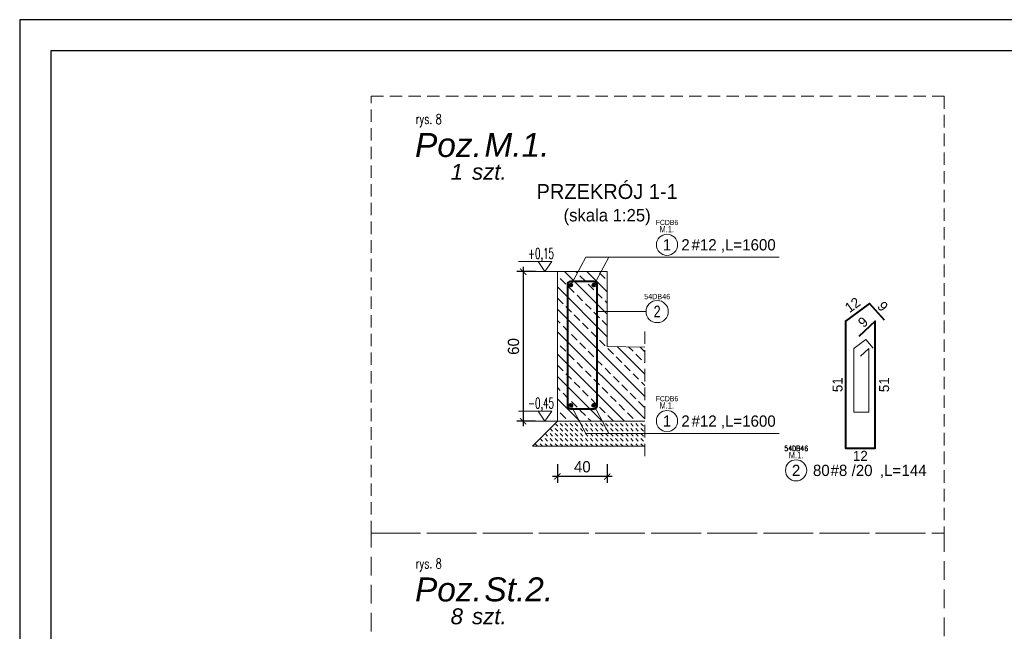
# Model space of a CAD drawing. Header units: millimetres. Extents: x 219841 to 236232, y -126388 to -112129.
# Tile 27 of 30: x 233292 to 234082, y -112619 to -112129. Entities that reach past the tile are written whole.
import ezdxf
from ezdxf.enums import TextEntityAlignment as Align
from ezdxf.lldxf.tags import DXFTag

# ---------------------------------------------------------------- set-up
doc = ezdxf.new("R2010")
doc.units = ezdxf.units.MM
doc.linetypes.add('DASHED2', pattern=[0.375, 0.25, -0.125])
doc.layers.add('-Linie pomocnicze', color=251, linetype='Continuous', lineweight=5, plot=False)
for name, color, linetype, lineweight in [('A-KOTE', 30, 'Continuous', 13), ('A-NAD', 21, 'DASHDOT', 15), ('A-WIDOKOWA', 7, 'Continuous', 25), ('K_HATCH', 8, 'Continuous', 9), ('K_OPIS', 5, 'Continuous', 13), ('K_WYMIARY', 8, 'Continuous', 5), ('Opis', 41, 'Continuous', 9), ('Pret-Opis', 140, 'Continuous', 5), ('tekst', 31, 'Continuous', 9), ('widokowa', 151, 'Continuous', 18), ('Wymiarowanie', 2, 'Continuous', 9), ('Zbrojenie dołem', 1, 'Continuous', 40)]:
    doc.layers.add(name, color=color, linetype=linetype, lineweight=lineweight)
doc.styles.add('ARAIAL2', font='ariali.ttf', dxfattribs={"height": 16})
doc.styles.add('Arial', font='GOTHIC.TTF')
doc.styles.add('arial9', font='ariali.ttf', dxfattribs={"height": 16})
doc.styles.add('BA_OPISY_1-100', font='romans.shx', dxfattribs={"width": 0.6, "height": 25})
doc.styles.add('ROMANS', font='GOTHIC.TTF')
doc.styles.add('Romans13', font='romans.shx', dxfattribs={"width": 0.7, "height": 13})
doc.styles.add('SIMPLEX', font='GOTHIC.TTF')
doc.styles.get("Standard").update_dxf_attribs({"font": 'GOTHIC.TTF'})
doc.styles.add('Wykaz_opis_pozycji', font='simplex.shx', dxfattribs={"width": 0.8})
tags = doc.linetypes.add('DASHDOT', pattern=[25.4, 12.7, -6.35, 0, -6.35]).pattern_tags.tags
tags[10:11] = [DXFTag(74, 4), DXFTag(75, 0), DXFTag(340, '0'), DXFTag(46, 1.0), DXFTag(50, 0.0), DXFTag(44, 0.0), DXFTag(45, 0.0)]
tags[8:9] = [DXFTag(74, 4), DXFTag(75, 0), DXFTag(340, '0'), DXFTag(46, 1.0), DXFTag(50, 0.0), DXFTag(44, 0.0), DXFTag(45, 0.0)]
tags[6:7] = [DXFTag(74, 4), DXFTag(75, 0), DXFTag(340, '0'), DXFTag(46, 1.0), DXFTag(50, 0.0), DXFTag(44, 0.0), DXFTag(45, 0.0)]
tags[4:5] = [DXFTag(74, 4), DXFTag(75, 0), DXFTag(340, '0'), DXFTag(46, 1.0), DXFTag(50, 0.0), DXFTag(44, 0.0), DXFTag(45, 0.0)]
tags = doc.linetypes.add('HIDDEN2', pattern=[4.7625, 3.175, -1.5875]).pattern_tags.tags
tags[6:7] = [DXFTag(74, 4), DXFTag(75, 0), DXFTag(340, '0'), DXFTag(46, 1.0), DXFTag(50, 0.0), DXFTag(44, 0.0), DXFTag(45, 0.0)]
tags[4:5] = [DXFTag(74, 4), DXFTag(75, 0), DXFTag(340, '0'), DXFTag(46, 1.0), DXFTag(50, 0.0), DXFTag(44, 0.0), DXFTag(45, 0.0)]
doc.dimstyles.new('A1_DlugoscPreta_Szczegoly', dxfattribs={"dimtxt": 4, "dimasz": 5, "dimexe": 0, "dimexo": 2, "dimgap": 2, "dimtad": 2, "dimdec": 0, "dimrnd": 1, "dimzin": 9, "dimdsep": 46, "dimtxsty": 'Arial', "dimblk": 'NONE', "dimcen": 0, "dimse1": 1, "dimse2": 1, "dimsd1": 1, "dimsd2": 1, "dimclrd": 8, "dimclre": 30, "dimclrt": 5, "dimadec": 0, "dimazin": 0, "dimtfac": 1, "dimtdec": 0, "dimtix": 1, "dimtmove": 2, "dimatfit": 3, "dimldrblk": 'CLOSED', "dimfxl": 1, "dimtvp": 1.111111, "dimtolj": 1, "dimtzin": 1, "dimarcsym": 0})
doc.dimstyles.new('Radek 50 dokładny', dxfattribs={"dimtxt": 9, "dimasz": 5, "dimexe": 5, "dimexo": 5, "dimgap": 3, "dimtad": 1, "dimdec": 1, "dimrnd": 0.5, "dimlunit": 6, "dimtxsty": 'ROMANS', "dimblk": 'ARCHTICK', "dimcen": 5, "dimdle": 4, "dimclrd": 256, "dimclrt": 2, "dimadec": 0, "dimazin": 0, "dimtfac": 1, "dimtdec": 1, "dimtix": 1, "dimtmove": 1, "dimatfit": 0, "dimldrblk": 'DOTSMALL', "dimfxl": 10, "dimfxlon": 1, "dimarcsym": 0})

# ---------------------------------------------------------------- blocks, each defined once
blk = doc.blocks.new('*D197')
at = {"layer": 'Defpoints', "color": 0}
for p in [(233973.35, -112356.91), (233974.1, -112356.24), (233986.08, -112369.68)]:
    blk.add_point(p, dxfattribs=at)
at = {"layer": 'K_OPIS', "color": 5, "insert": (233984.56, -112358.58), "char_height": 8, "attachment_point": 5, "rotation": 311.71077, "style": 'Arial'}
blk.add_mtext('\\A1;9', dxfattribs=at)
blk = doc.blocks.new('_CLOSED')
at = {"color": 0, "linetype": 'ByBlock', "ltscale": 20}
for p, q in [((-1, 0.17), (0, 0)), ((-1, 0.17), (-1, -0.17)), ((0, 0), (-1, -0.17)), ((0, 0), (-1, 0))]:
    blk.add_line(p, q, dxfattribs=at)
blk = doc.blocks.new('_None')
blk = doc.blocks.new('*D198')
at = {"layer": 'Defpoints', "color": 0}
for p in [(233974.1, -112356.24), (233954.73, -112370.41), (233955.32, -112371.22)]:
    blk.add_point(p, dxfattribs=at)
at = {"layer": 'K_OPIS', "color": 5, "insert": (233960.42, -112357.38), "char_height": 8, "attachment_point": 5, "rotation": 36.19476, "style": 'Arial'}
blk.add_mtext('\\A1;12', dxfattribs=at)
blk = doc.blocks.new('*D199')
at = {"layer": 'Defpoints', "color": 0}
for p in [(233954.73, -112370.41), (233954.73, -112472.41), (233955.73, -112472.41)]:
    blk.add_point(p, dxfattribs=at)
at = {"layer": 'K_OPIS', "color": 5, "insert": (233948.42, -112421.41), "char_height": 8, "attachment_point": 5, "rotation": 90, "style": 'Arial'}
blk.add_mtext('\\A1;51', dxfattribs=at)
blk = doc.blocks.new('*D200')
at = {"layer": 'Defpoints', "color": 0}
for p in [(233954.73, -112472.41), (233978.66, -112471.41), (233978.66, -112472.41)]:
    blk.add_point(p, dxfattribs=at)
at = {"layer": 'K_OPIS', "color": 5, "insert": (233966.69, -112478.46), "char_height": 8, "attachment_point": 5, "style": 'Arial'}
blk.add_mtext('\\A1;12', dxfattribs=at)
blk = doc.blocks.new('*D201')
at = {"layer": 'Defpoints', "color": 0}
for p in [(233977.66, -112370.41), (233978.66, -112370.41), (233978.66, -112472.41)]:
    blk.add_point(p, dxfattribs=at)
at = {"layer": 'K_OPIS', "color": 5, "insert": (233985.78, -112421.41), "char_height": 8, "attachment_point": 5, "rotation": 90, "style": 'Arial'}
blk.add_mtext('\\A1;51', dxfattribs=at)
blk = doc.blocks.new('*D202')
at = {"layer": 'Defpoints', "color": 0}
for p in [(233978.66, -112370.41), (233965.46, -112382.66), (233966.14, -112383.39)]:
    blk.add_point(p, dxfattribs=at)
at = {"layer": 'K_OPIS', "color": 5, "insert": (233968.79, -112371.18), "char_height": 8, "attachment_point": 5, "rotation": 42.8592, "style": 'Arial'}
blk.add_mtext('\\A1;9', dxfattribs=at)
blk = doc.blocks.new('_ArchTick')
at = {"layer": 'Wymiarowanie', "color": 0, "const_width": 0.15}
blk.add_lwpolyline([(-0.5, -0.5), (0.5, 0.5)], dxfattribs=at)
blk = doc.blocks.new('*D203')
at = {"layer": 'Defpoints', "color": 0}
for p in [(233768.74, -112330.71), (233696.25, -112450.71), (233728.81, -112450.71)]:
    blk.add_point(p, dxfattribs=at)
at = {"layer": 'K_WYMIARY', "lineweight": -2}
blk.add_line((233696.25, -112326.71), (233696.25, -112454.71), dxfattribs=at)
at = {"layer": 'K_WYMIARY', "color": 0, "lineweight": -2}
for p, q in [((233706.25, -112330.71), (233691.25, -112330.71)), ((233706.25, -112450.71), (233691.25, -112450.71))]:
    blk.add_line(p, q, dxfattribs=at)
at = {"layer": 'K_WYMIARY', "lineweight": -2, "xscale": 5, "yscale": 5, "zscale": 5}
for p, rotation in [((233696.25, -112330.71), 90), ((233696.25, -112450.71), 270)]:
    blk.add_blockref('_ArchTick', p, dxfattribs=dict(at, rotation=rotation))
at = {"layer": 'K_WYMIARY', "color": 2, "insert": (233688.52, -112390.71), "char_height": 9, "attachment_point": 5, "rotation": 90, "style": 'ROMANS'}
blk.add_mtext('60', dxfattribs=at)
blk = doc.blocks.new('_DotSmall')
at = {"color": 0, "linetype": 'ByBlock', "const_width": 12.7}
blk.add_lwpolyline([(-1.5875, 0, 1), (1.5875, 0, 1)], format="xyb", close=True, dxfattribs=at)
blk = doc.blocks.new('*D204')
at = {"layer": 'Defpoints', "color": 0}
for p in [(233723.73, -112330.71), (233763.65, -112330.71), (233723.73, -112495)]:
    blk.add_point(p, dxfattribs=at)
at = {"layer": 'K_WYMIARY', "color": 0, "lineweight": -2}
for p, q in [((233723.73, -112485), (233723.73, -112500)), ((233763.65, -112485), (233763.65, -112500))]:
    blk.add_line(p, q, dxfattribs=at)
at = {"layer": 'K_WYMIARY', "lineweight": -2}
blk.add_line((233767.65, -112495), (233719.73, -112495), dxfattribs=at)
at = {"layer": 'K_WYMIARY', "lineweight": -2, "xscale": 5, "yscale": 5, "zscale": 5, "rotation": 180}
blk.add_blockref('_ArchTick', (233723.73, -112495), dxfattribs=at)
at = {"layer": 'K_WYMIARY', "lineweight": -2, "xscale": 5, "yscale": 5, "zscale": 5}
blk.add_blockref('_ArchTick', (233763.65, -112495), dxfattribs=at)
at = {"layer": 'K_WYMIARY', "color": 2, "insert": (233743.69, -112487.27), "char_height": 9, "attachment_point": 5, "style": 'ROMANS'}
blk.add_mtext('40', dxfattribs=at)
blk = doc.blocks.new('FINISHING LEVEL 1')
at = {"color": 0, "linetype": 'Continuous'}
blk.add_line((-8, 12), (31.4, 12), dxfattribs=at)
blk.add_lwpolyline([(-8, 12), (0, 0), (8, 12)], dxfattribs=at)
at = {"color": 0, "style": 'BA_OPISY_1-100', "width": 0.6}
blk.add_attdef('FINISHING_LEVEL:', (-7.7, 15.3), '', height=12.5, dxfattribs=at)
blk = doc.blocks.new('MF_CAD_SZCZEGOLY_OPIS_PRETA_1P_v2')
at = {"color": 7}
blk.add_circle((-6.59, 0), 6.59, dxfattribs=at)
at = {"color": 0, "style": 'ROMANS', "width": 0.8, "flags": 4}
blk.add_attdef('ILOSC_PRETOW', text='', height=7, dxfattribs=at).set_placement((8.8, 0), align=Align.MIDDLE_RIGHT)
blk.add_attdef('NUMER_PRETA', text='', height=7, dxfattribs=at).set_placement((-6.59, 0), align=Align.MIDDLE_CENTER)
blk.add_attdef('SREDNICA_PRETA', text='', height=7, dxfattribs=at).set_placement((9.31, 0), align=Align.MIDDLE_LEFT)
blk.add_attdef('DLUGOSC_PRETA', text='', height=7, dxfattribs=at).set_placement((26.9, 3.5), align=Align.TOP_LEFT)
at = {"layer": 'Defpoints', "color": 30, "style": 'ROMANS', "width": 0.8, "flags": 4}
blk.add_attdef('IDENTYFIKATOR', text='', height=3.2, dxfattribs=at).set_placement((-6.59, 13.92), align=Align.MIDDLE_CENTER)
blk.add_attdef('POZYCJA', text='', height=4, dxfattribs=at).set_placement((-6.7, 7.69), align=Align.CENTER)
blk = doc.blocks.new('MF_L')
at = {"color": 0, "insert": (0, 0), "char_height": 7, "attachment_point": 7, "style": 'Arial'}
blk.add_mtext(',L=', dxfattribs=at)
blk = doc.blocks.new('*U208')
at = {"color": 7}
blk.add_circle((-9.17, 0), 6.59, dxfattribs=at)
at = {"color": 0}
blk.add_blockref('MF_L', (42.87, -4.83), dxfattribs=at)
at = {"color": 0, "style": 'ROMANS', "width": 0.8, "flags": 4}
blk.add_attdef('ILOSC_PRETOW', text='', height=7, dxfattribs=at).set_placement((11.75, 0), align=Align.MIDDLE_RIGHT)
blk.add_attdef('NUMER_PRETA', text='', height=7, dxfattribs=at).set_placement((-9.17, 0), align=Align.MIDDLE_CENTER)
blk.add_attdef('SREDNICA_PRETA', text='', height=7, dxfattribs=at).set_placement((12.27, 0), align=Align.MIDDLE_LEFT)
for tag, p in [('ROZSTAW_PRETA', (25.36, 3.5)), ('DLUGOSC_PRETA', (56.38, 3.5))]:
    blk.add_attdef(tag, text='', height=7, dxfattribs=at).set_placement(p, align=Align.TOP_LEFT)
at = {"layer": 'Defpoints', "color": 30, "style": 'ROMANS', "width": 0.8, "flags": 4}
blk.add_attdef('IDENTYFIKATOR', text='', height=3.2, dxfattribs=at).set_placement((-9.1, 13.68), align=Align.MIDDLE_CENTER)
blk.add_attdef('POZYCJA', text='', height=4, dxfattribs=at).set_placement((-9.17, 7.49), align=Align.CENTER)
blk = doc.blocks.new('MF_CAD_OPIS_POZYCJI')
at = {"color": 0, "ltscale": 20, "attachment_point": 1, "style": 'ROMANS'}
for s, insert, char_height in [('{\\fArial|b0|i1|c238|p34;P\\fArial|b0|i1|c0|p34;o\\fArial|b0|i1|c238|p34;z\\fArial|b0|i1|c0|p34;.}', (-0.27, -0.07), 12), ('{\\fArial|b0|i1|c238|p34;szt.}', (28.28, -15.48), 8)]:
    blk.add_mtext_dynamic_manual_height_columns(s, width=13.265, gutter_width=100, heights=[0], dxfattribs=dict(at, insert=insert, char_height=char_height))
at = {"color": 0, "ltscale": 20, "style": 'arial9'}
blk.add_attdef('NAZWA_POZYCJI', (34.51, -12), '', height=12, dxfattribs=at)
at = {"color": 0, "ltscale": 20, "style": 'ARAIAL2'}
blk.add_attdef('ILOSC_ELEM', text='', height=8, dxfattribs=at).set_placement((23.8, -23.53), align=Align.RIGHT)
at = {"layer": 'Defpoints', "color": 30, "ltscale": 20, "insert": (0, 9.52), "char_height": 5, "width": 15.9753, "attachment_point": 1, "style": 'Romans13'}
blk.add_mtext('rys.', dxfattribs=at)
at = {"layer": 'Defpoints', "color": 30, "ltscale": 20, "style": 'Romans13', "width": 0.7}
blk.add_attdef('RYSUNEK', (10.09, 4.39), '', height=5, dxfattribs=at)
blk = doc.blocks.new('MF_CAD_OPIS_PRETA_KROTKI')
at = {"color": 7}
blk.add_circle((0, 0), 6.59, dxfattribs=at)
at = {"color": 0, "style": 'ROMANS', "width": 0.8, "flags": 12}
blk.add_attdef('NUMER_PRETA', text='', height=7, dxfattribs=at).set_placement((0, 0), align=Align.MIDDLE_CENTER)
at = {"layer": 'Defpoints', "color": 30, "style": 'ROMANS', "width": 0.8, "flags": 4}
blk.add_attdef('IDENTYFIKATOR', text='', height=3.2, dxfattribs=at).set_placement((0, 8.91), align=Align.MIDDLE_CENTER)

msp = doc.modelspace()

# ---------------------------------------------------------------- hatches: boundary and pattern name
at = {"layer": 'K_HATCH'}
h = msp.add_hatch(dxfattribs=at)
h.set_pattern_fill('ANSI33', color=256, scale=2, angle=90, style=2)
h.set_pattern_definition([(135, (233723.726, -112450.71), (-8.9803, -8.9803), []), (135, (233723.726, -112441.73), (-8.9803, -8.9803), [6.35, -3.175])])
h.paths.add_polyline_path([(233793.73, -112450.71), (233793.73, -112391.34), (233763.73, -112390.71), (233763.65, -112330.71), (233723.73, -112330.71), (233723.73, -112450.71)])
h.paths.add_polyline_path([(233731.73, -112440.71), (233731.73, -112338.71), (233755.65, -112338.71), (233755.65, -112440.71)], flags=16)
h.paths.add_polyline_path([(233731.73, -112338.71), (233731.73, -112440.71), (233755.65, -112440.71), (233755.65, -112338.71)], flags=0)
h = msp.add_hatch(dxfattribs=at)
h.set_pattern_fill('DASH', color=256, scale=0.9, angle=135, style=0)
h.set_pattern_definition([(135, (233703.7263, -112470.7098), (-4.041115, 4e-16), [2.8575, -2.8575])])
h.paths.add_polyline_path([(233703.73, -112470.71), (233723.73, -112450.71), (233793.73, -112450.71), (233793.73, -112470.71)])
at = {"layer": 'Zbrojenie dołem'}
h = msp.add_hatch(color=256, dxfattribs=at)
h.dxf.hatch_style = 1
h.paths.add_polyline_path([(233735.73, -112341.51, 1), (233733.33, -112341.51, 1)])
h = msp.add_hatch(color=256, dxfattribs=at)
h.dxf.hatch_style = 1
h.paths.add_polyline_path([(233751.65, -112341.51, -1), (233754.05, -112341.51, -1)])
h = msp.add_hatch(color=256, dxfattribs=at)
h.dxf.hatch_style = 1
h.paths.add_polyline_path([(233735.73, -112437.91, -1), (233733.33, -112437.91, -1)])
h = msp.add_hatch(color=256, dxfattribs=at)
h.dxf.hatch_style = 1
h.paths.add_polyline_path([(233751.65, -112437.91, 1), (233754.05, -112437.91, 1)])

# ---------------------------------------------------------------- linework, layer by layer
at = {"layer": '-Linie pomocnicze'}
msp.add_lwpolyline([(233977.07, -112391.96), (233971.08, -112385.24), (233961.4, -112392.33), (233961.4, -112443.33), (233973.36, -112443.33), (233973.36, -112392.33), (233966.76, -112398.45)], dxfattribs=at)
at = {"layer": 'A-NAD', "linetype": 'DASHED2', "ltscale": 40}
msp.add_lwpolyline([(233574.29, -112190.02), (234033.91, -112190.02), (234033.91, -112540.53), (233574.29, -112540.53)], close=True, dxfattribs=at)
msp.add_lwpolyline([(233793.73, -112378.71), (233793.73, -112482.71)], dxfattribs=at)
at = {"layer": 'A-NAD', "linetype": 'DASHED2', "ltscale": 60}
msp.add_lwpolyline([(233574.29, -112540.53), (234033.91, -112540.53), (234033.91, -113024.35), (233574.29, -113024.35)], close=True, dxfattribs=at)
at = {"layer": 'A-WIDOKOWA'}
msp.add_lwpolyline([(233317.48, -113588.6), (235367.48, -113588.6), (235367.48, -112153.6), (233317.48, -112153.6)], close=True, dxfattribs=at)
at = {"layer": 'Defpoints'}
msp.add_lwpolyline([(233292.48, -113613.6), (235392.48, -113613.6), (235392.48, -112128.6), (233292.48, -112128.6)], close=True, dxfattribs=at)
at = {"layer": 'Opis', "linetype": 'HIDDEN2', "ltscale": 2}
for p, q in [((233723.73, -112330.71), (233703.73, -112330.71)), ((233723.73, -112450.71), (233703.73, -112450.71))]:
    msp.add_line(p, q, dxfattribs=at)
at = {"layer": 'Opis', "ltscale": 2}
msp.add_lwpolyline([(233723.73, -112450.71), (233703.73, -112470.71), (233793.73, -112470.71)], dxfattribs=at)
at = {"layer": 'tekst', "ltscale": 70}
for points in [[(233734.53, -112341.51), (233746.58, -112319.01), (233817.34, -112319.01)], [(233752.85, -112341.51), (233764.91, -112319.01), (233901.57, -112319.01)], [(233755.65, -112362.7), (233794.82, -112362.7)], [(233734.53, -112437.91), (233746.58, -112460.41), (233817.34, -112460.41)], [(233752.85, -112437.91), (233764.91, -112460.41), (233901.57, -112460.41)]]:
    msp.add_lwpolyline(points, dxfattribs=at)
at = {"layer": 'widokowa'}
msp.add_lwpolyline([(233793.73, -112450.71), (233723.73, -112450.71), (233723.73, -112330.71), (233763.65, -112330.71), (233763.73, -112390.71), (233793.73, -112391.34)], dxfattribs=at)
at = {"layer": 'Zbrojenie dołem'}
msp.add_lwpolyline([(233753.25, -112338.71), (233734.13, -112338.71, 0.414214), (233731.73, -112341.11), (233731.73, -112438.31, 0.414214), (233734.13, -112440.71), (233753.25, -112440.71, 0.414214), (233755.65, -112438.31), (233755.65, -112341.11, 0.414214)], format="xyb", close=True, dxfattribs=at)
msp.add_lwpolyline([(233986.08, -112369.68), (233974.1, -112356.24), (233954.73, -112370.41), (233954.73, -112472.41), (233978.66, -112472.41), (233978.66, -112370.41), (233965.46, -112382.66)], dxfattribs=at)
for centre in [(233734.53, -112341.51), (233752.85, -112341.51), (233734.53, -112437.91), (233752.85, -112437.91)]:
    msp.add_circle(centre, 1.2, dxfattribs=at)

# ---------------------------------------------------------------- block references
at = {"layer": 'A-KOTE', "linetype": 'Continuous'}
ref = msp.add_blockref('FINISHING LEVEL 1', (233713.73, -112330.71), dxfattribs=dict(at, xscale=-0.6749999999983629, yscale=0.6749999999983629, zscale=0.6749999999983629))
ref.add_attrib('FINISHING_LEVEL:', '+0,15', (233700.13, -112320.36, 0), dxfattribs={"layer": '0', "color": 0, "height": 8.437, "style": 'BA_OPISY_1-100', "width": 0.6})
ref = msp.add_blockref('FINISHING LEVEL 1', (233713.73, -112450.71), dxfattribs=dict(at, xscale=-0.6749999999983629, yscale=0.6749999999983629, zscale=0.6749999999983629))
ref.add_attrib('FINISHING_LEVEL:', '-0,45', (233700.13, -112440.36, 0), dxfattribs={"layer": '0', "color": 0, "height": 8.437, "style": 'BA_OPISY_1-100', "width": 0.6})
at = {"layer": 'K_OPIS', "color": 2, "xscale": 1.6, "yscale": 1.6, "zscale": 1.6}
for p, values in [((233609.95, -112219.4), {'RYSUNEK': '8', 'NAZWA_POZYCJI': 'M.1.', 'ILOSC_ELEM': '1'}), ((233609.95, -112575.92), {'RYSUNEK': '8', 'NAZWA_POZYCJI': 'St.2.', 'ILOSC_ELEM': '8'})]:
    msp.add_blockref('MF_CAD_OPIS_POZYCJI', p, dxfattribs=at).add_auto_attribs(values)
at = {"layer": 'Pret-Opis', "color": 140}
ref = msp.add_blockref('MF_CAD_SZCZEGOLY_OPIS_PRETA_1P_v2', (233820.1, -112309.17), dxfattribs=dict(at, xscale=1.289999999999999, yscale=1.289999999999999, zscale=1.289999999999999))
ref.add_attrib('NUMER_PRETA', '1', dxfattribs={"layer": '0', "color": 0, "height": 9.03, "style": 'Arial'}).set_placement((233811.6, -112309.17), align=Align.MIDDLE_CENTER)
ref.add_attrib('SREDNICA_PRETA', '#12', dxfattribs={"layer": '0', "color": 0, "height": 9.03, "style": 'Arial'}).set_placement((233831.3, -112309.17), align=Align.MIDDLE_LEFT)
ref.add_attrib('ILOSC_PRETOW', '2', dxfattribs={"layer": '0', "color": 0, "height": 9.03, "style": 'Arial'}).set_placement((233829.85, -112309.17), align=Align.MIDDLE_RIGHT)
ref.add_attrib('DLUGOSC_PRETA', ',L=1600', dxfattribs={"layer": '0', "color": 0, "height": 9.03, "style": 'Arial'}).set_placement((233854.8, -112304.65), align=Align.TOP_LEFT)
ref.add_attrib('POZYCJA', 'M.1.', dxfattribs={"layer": 'Defpoints', "color": 30, "height": 5.16, "style": 'ROMANS', "width": 0.8}).set_placement((233811.46, -112299.25), align=Align.CENTER)
ref.add_attrib('IDENTYFIKATOR', 'FCDB6', dxfattribs={"layer": 'Defpoints', "color": 30, "height": 4.128, "style": 'ROMANS', "width": 0.8}).set_placement((233811.6, -112291.21), align=Align.MIDDLE_CENTER)
ref = msp.add_blockref('MF_CAD_OPIS_PRETA_KROTKI', (233803.71, -112362.7), dxfattribs=dict(at, xscale=1.35, yscale=1.35, zscale=1.35))
ref.add_attrib('NUMER_PRETA', '2', dxfattribs={"layer": '0', "color": 0, "height": 9.45, "style": 'ROMANS', "width": 0.8}).set_placement((233803.71, -112362.7), align=Align.MIDDLE_CENTER)
ref.add_attrib('IDENTYFIKATOR', '54DB46', dxfattribs={"layer": 'Defpoints', "color": 30, "height": 4.32, "style": 'ROMANS', "width": 0.8}).set_placement((233803.71, -112350.67), align=Align.MIDDLE_CENTER)
ref = msp.add_blockref('MF_CAD_SZCZEGOLY_OPIS_PRETA_1P_v2', (233820.1, -112450.57), dxfattribs=dict(at, xscale=1.289999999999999, yscale=1.289999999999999, zscale=1.289999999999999))
ref.add_attrib('NUMER_PRETA', '1', dxfattribs={"layer": '0', "color": 0, "height": 9.03, "style": 'Arial'}).set_placement((233811.6, -112450.57), align=Align.MIDDLE_CENTER)
ref.add_attrib('SREDNICA_PRETA', '#12', dxfattribs={"layer": '0', "color": 0, "height": 9.03, "style": 'Arial'}).set_placement((233831.3, -112450.57), align=Align.MIDDLE_LEFT)
ref.add_attrib('ILOSC_PRETOW', '2', dxfattribs={"layer": '0', "color": 0, "height": 9.03, "style": 'Arial'}).set_placement((233829.85, -112450.57), align=Align.MIDDLE_RIGHT)
ref.add_attrib('DLUGOSC_PRETA', ',L=1600', dxfattribs={"layer": '0', "color": 0, "height": 9.03, "style": 'Arial'}).set_placement((233854.8, -112446.06), align=Align.TOP_LEFT)
ref.add_attrib('POZYCJA', 'M.1.', dxfattribs={"layer": 'Defpoints', "color": 30, "height": 5.16, "style": 'ROMANS', "width": 0.8}).set_placement((233811.46, -112440.66), align=Align.CENTER)
ref.add_attrib('IDENTYFIKATOR', 'FCDB6', dxfattribs={"layer": 'Defpoints', "color": 30, "height": 4.128, "style": 'ROMANS', "width": 0.8}).set_placement((233811.6, -112432.61), align=Align.MIDDLE_CENTER)
ref = msp.add_blockref('*U208', (233926.95, -112490.12), dxfattribs=dict(at, xscale=1.289999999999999, yscale=1.289999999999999, zscale=1.289999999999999))
ref.add_attrib('NUMER_PRETA', '2', dxfattribs={"layer": '0', "color": 0, "height": 9.03}).set_placement((233915.13, -112490.12), align=Align.MIDDLE_CENTER)
ref.add_attrib('SREDNICA_PRETA', '#8', dxfattribs={"layer": '0', "color": 0, "height": 9.03, "style": 'Arial'}).set_placement((233942.77, -112490.12), align=Align.MIDDLE_LEFT)
ref.add_attrib('ILOSC_PRETOW', '80', dxfattribs={"layer": '0', "color": 0, "height": 9.03, "style": 'Arial'}).set_placement((233942.11, -112490.12), align=Align.MIDDLE_RIGHT)
ref.add_attrib('DLUGOSC_PRETA', '144', dxfattribs={"layer": '0', "color": 0, "height": 9.03, "style": 'Arial'}).set_placement((233999.68, -112485.61), align=Align.TOP_LEFT)
ref.add_attrib('ROZSTAW_PRETA', '/20', dxfattribs={"layer": '0', "color": 0, "height": 9.03, "style": 'Arial'}).set_placement((233959.67, -112485.61), align=Align.TOP_LEFT)
ref.add_attrib('POZYCJA', 'M.1.', dxfattribs={"layer": 'Defpoints', "color": 30, "height": 5.16, "style": 'ROMANS', "width": 0.8}).set_placement((233915.13, -112480.47), align=Align.CENTER)
ref.add_attrib('IDENTYFIKATOR', '54DB46', dxfattribs={"layer": 'Defpoints', "color": 30, "height": 4.128, "style": 'Wykaz_opis_pozycji', "width": 0.8}).set_placement((233915.21, -112472.47), align=Align.MIDDLE_CENTER)

# ---------------------------------------------------------------- texts
at = {"layer": 'tekst', "ltscale": 70, "insert": (233763.6, -112276.92), "char_height": 10, "width": 203.125, "attachment_point": 5, "style": 'SIMPLEX'}
msp.add_mtext('\\pxqc;{\\H1.2x;PRZEKRÓJ 1-1}\\P(skala 1:25)', dxfattribs=at)

# ---------------------------------------------------------------- dimensions: what is measured, and where the dimension line sits
at = {"layer": 'K_OPIS'}
for base, p1, p2, angle, picture, middle in [((233955.32, -112371.22), (233974.1, -112356.24), (233954.73, -112370.41), 216.19476, '*D198', (233960.42, -112357.38)), ((233973.35, -112356.91), (233986.08, -112369.68), (233974.1, -112356.24), 131.71077, '*D197', (233984.56, -112358.58)), ((233966.14, -112383.39), (233978.66, -112370.41), (233965.46, -112382.66), 222.8592, '*D202', (233968.79, -112371.18)), ((233955.73, -112472.41), (233954.73, -112370.41), (233954.73, -112472.41), 270, '*D199', (233948.42, -112421.41)), ((233977.66, -112370.41), (233978.66, -112472.41), (233978.66, -112370.41), 90, '*D201', (233985.78, -112421.41)), ((233978.66, -112471.41), (233954.73, -112472.41), (233978.66, -112472.41), 0, '*D200', (233966.69, -112478.46))]:
    dim = msp.add_linear_dim(base=base, p1=p1, p2=p2, angle=angle, dimstyle='A1_DlugoscPreta_Szczegoly', override={"dimtxt": 8, "dimlfac": 0.5, "dimblk": 'None'}, dxfattribs=at)
    dim.commit()
    dim.dimension.update_dxf_attribs({"geometry": picture, "text_midpoint": middle, "dimtype": 161})
at = {"layer": 'K_WYMIARY'}
dim = msp.add_linear_dim(base=(233696.25, -112450.71), p1=(233768.74, -112330.71), p2=(233728.81, -112450.71), angle=90, dimstyle='Radek 50 dokładny', override={"dimlfac": 0.5}, dxfattribs=at)
dim.commit()
dim.dimension.update_dxf_attribs({"geometry": '*D203', "text_midpoint": (233688.52, -112390.71)})
dim = msp.add_linear_dim(base=(233723.73, -112495), p1=(233763.65, -112330.71), p2=(233723.73, -112330.71), dimstyle='Radek 50 dokładny', dxfattribs=at)
dim.commit()
dim.dimension.update_dxf_attribs({"geometry": '*D204', "text_midpoint": (233743.69, -112487.27)})

doc.saveas('drawing.dxf')
